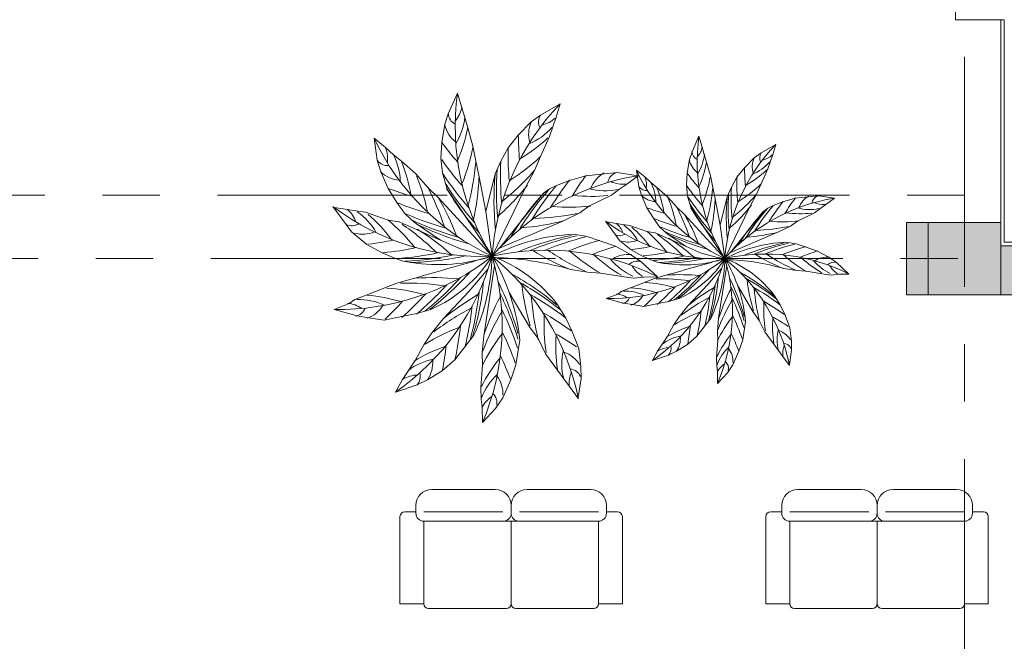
# Model space of a CAD drawing. Header units: centimetres. Extents: x -2574 to 3083, y -1 to 3760.
# Tile 39 of 58: x 665 to 1209, y 2117 to 2460. Entities that reach past the tile are written whole.
import ezdxf

# ---------------------------------------------------------------- set-up
doc = ezdxf.new("R2010")
doc.units = ezdxf.units.CM
doc.linetypes.add('Oś', pattern=[222.25, 127, -31.75, 31.75, -31.75])
for name, color, linetype, lineweight in [('A-FLOR', 192, 'Continuous', 13), ('A-WALL', 113, 'Continuous', 13), ('I-FURN', 30, 'Continuous', 9), ('L-PLNT', 71, 'Continuous', 9), ('S-GRID', 1, 'Continuous', 13)]:
    doc.layers.add(name, color=color, linetype=linetype, lineweight=lineweight)
doc.layers.add('A-WALL-PATT', color=111, linetype='Continuous', lineweight=13, plot=False)
doc.layers.add('S-COLS', color=52, linetype='Continuous', lineweight=13, plot=False)

msp = doc.modelspace()

# ---------------------------------------------------------------- hatches: boundary and pattern name
at = {"layer": 'S-COLS', "lineweight": 9}
msp.add_hatch(color=251, dxfattribs=at).paths.add_polyline_path([(1167.38, 2308.33), (1207.38, 2308.33), (1207.38, 2348.33), (1167.38, 2348.33), (1167.38, 2316.42)], flags=0)

# ---------------------------------------------------------------- linework, layer by layer
at = {"layer": 'A-FLOR', "color": 251, "lineweight": 9}
msp.add_line((1207.38, 2348.33), (1207.38, 2460.33), dxfattribs=at)
at = {"layer": 'A-WALL', "color": 251, "lineweight": 9}
for p, q in [((1182.38, 2668.33), (1182.38, 2460.33)), ((1182.38, 2460.33), (1209.38, 2460.33)), ((1209.38, 2460.33), (1209.38, 2337.33)), ((1155.38, 2348.33), (1155.38, 2308.33)), ((1167.38, 2348.33), (1155.38, 2348.33)), ((1272.38, 2335.33), (1207.38, 2335.33)), ((1585.71, 2337.33), (1209.38, 2337.33)), ((1155.38, 2308.33), (1167.38, 2308.33)), ((1207.38, 2308.33), (1272.38, 2308.33))]:
    msp.add_line(p, q, dxfattribs=at)
at = {"layer": 'A-WALL-PATT', "color": 251, "linetype": 'Continuous', "lineweight": 9, "extrusion": (0, 0, -1)}
for points in [[(-1155.38, 2308.33), (-1167.38, 2348.33), (-1155.38, 2348.33)], [(-1167.38, 2348.33), (-1155.38, 2308.33), (-1167.38, 2308.33)], [(-1272.38, 2308.33), (-1207.38, 2335.33), (-1207.38, 2308.33)], [(-1207.38, 2335.33), (-1272.38, 2308.33), (-1272.38, 2335.33)]]:
    msp.add_solid(points, dxfattribs=at)
at = {"layer": 'I-FURN', "color": 251, "lineweight": 9}
for p, q in [((928.17, 2200.76), (893.07, 2200.76)), ((980.82, 2200.76), (945.72, 2200.76)), ((1130.34, 2200.76), (1095.24, 2200.76)), ((1182.99, 2200.76), (1147.89, 2200.76)), ((884.29, 2188.41), (878.15, 2188.41)), ((884.29, 2191.99), (884.29, 2187.6)), ((888.68, 2188.41), (932.4, 2188.41)), ((936.94, 2191.99), (936.94, 2187.6)), ((985.21, 2188.41), (941.49, 2188.41)), ((989.59, 2187.6), (989.59, 2191.99)), ((989.59, 2188.41), (995.74, 2188.41)), ((1086.46, 2188.41), (1080.32, 2188.41)), ((1086.46, 2191.99), (1086.46, 2187.6)), ((1090.85, 2188.41), (1134.57, 2188.41)), ((1139.11, 2191.99), (1139.11, 2187.6)), ((1187.38, 2188.41), (1143.66, 2188.41)), ((1191.76, 2187.6), (1191.76, 2191.99)), ((1191.76, 2188.41), (1197.91, 2188.41)), ((875.52, 2185.77), (875.52, 2137.58)), ((888.68, 2137.58), (888.68, 2183.21)), ((888.68, 2183.21), (936.94, 2183.21)), ((936.94, 2183.21), (936.94, 2137.58)), ((936.94, 2183.21), (985.21, 2183.21)), ((985.21, 2183.21), (985.21, 2137.58)), ((998.37, 2137.58), (998.37, 2185.77)), ((1077.69, 2185.77), (1077.69, 2137.58)), ((1090.85, 2137.58), (1090.85, 2183.21)), ((1090.85, 2183.21), (1139.11, 2183.21)), ((1139.11, 2183.21), (1139.11, 2137.58)), ((1139.11, 2183.21), (1187.38, 2183.21)), ((1187.38, 2183.21), (1187.38, 2137.58)), ((1200.54, 2137.58), (1200.54, 2185.77)), ((875.52, 2137.58), (888.68, 2137.58)), ((934.31, 2134.95), (891.31, 2134.95)), ((939.58, 2134.95), (982.57, 2134.95)), ((985.21, 2137.58), (998.37, 2137.58)), ((1077.69, 2137.58), (1090.85, 2137.58)), ((1136.48, 2134.95), (1093.48, 2134.95)), ((1141.75, 2134.95), (1184.74, 2134.95)), ((1187.38, 2137.58), (1200.54, 2137.58))]:
    msp.add_line(p, q, dxfattribs=at)
for centre, radius, start, end in [((893.07, 2191.99), 8.77, 90, 180), ((928.17, 2191.99), 8.77, 360, 90), ((945.72, 2191.99), 8.77, 90, 180), ((980.82, 2191.99), 8.77, 0, 90), ((1095.24, 2191.99), 8.77, 90, 180), ((1130.34, 2191.99), 8.77, 360, 90), ((1147.89, 2191.99), 8.77, 90, 180), ((1182.99, 2191.99), 8.77, 0, 90), ((878.15, 2185.77), 2.63, 90, 180), ((888.68, 2187.6), 4.39, 180, 270), ((932.56, 2187.6), 4.39, 270, 0), ((941.33, 2187.6), 4.39, 180, 270), ((985.21, 2187.6), 4.39, 270, 0), ((995.74, 2185.77), 2.63, 0, 90), ((1080.32, 2185.77), 2.63, 90, 180), ((1090.85, 2187.6), 4.39, 180, 270), ((1134.73, 2187.6), 4.39, 270, 0), ((1143.5, 2187.6), 4.39, 180, 270), ((1187.38, 2187.6), 4.39, 270, 0), ((1197.91, 2185.77), 2.63, 0, 90), ((891.31, 2137.58), 2.63, 180, 270), ((934.31, 2137.58), 2.63, 270, 0), ((939.58, 2137.58), 2.63, 180, 270), ((982.57, 2137.58), 2.63, 270, 0), ((1093.48, 2137.58), 2.63, 180, 270), ((1136.48, 2137.58), 2.63, 270, 0), ((1141.75, 2137.58), 2.63, 180, 270), ((1184.74, 2137.58), 2.63, 270, 0)]:
    msp.add_arc(centre, radius, start, end, dxfattribs=at)
at = {"layer": 'L-PLNT', "color": 251, "lineweight": 9}
for p, q in [((907.3, 2419.78), (902.2, 2408.25)), ((909.72, 2411.7), (907.3, 2419.78)), ((911.28, 2406.32), (909.72, 2411.7)), ((953.12, 2407.62), (963.93, 2413.79)), ((961.74, 2406.4), (963.93, 2413.79)), ((902.2, 2408.25), (900.25, 2402.55)), ((912.94, 2400.59), (911.28, 2406.32)), ((953.12, 2407.62), (948.07, 2403.93)), ((958.13, 2395.82), (961.74, 2406.4)), ((900.25, 2402.55), (898.68, 2392.47)), ((915.85, 2390.52), (912.94, 2400.59)), ((948.07, 2403.93), (940.9, 2396.47)), ((861.22, 2394.77), (862.94, 2382.71)), ((867.4, 2389.94), (861.22, 2394.77)), ((940.9, 2396.47), (935.27, 2389.49)), ((953.18, 2384.65), (958.13, 2395.82)), ((1040.68, 2395.94), (1036.85, 2387.29)), ((1042.49, 2389.89), (1040.68, 2395.94)), ((871.93, 2385.58), (867.4, 2389.94)), ((898.68, 2392.47), (898.09, 2383.73)), ((917.5, 2382.12), (915.85, 2390.52)), ((935.27, 2389.49), (931.22, 2382.14)), ((1043.66, 2385.85), (1042.49, 2389.89)), ((1075.04, 2386.82), (1083.15, 2391.45)), ((1081.51, 2385.91), (1083.15, 2391.45)), ((862.94, 2382.71), (864.93, 2376.26)), ((876.28, 2382.08), (871.93, 2385.58)), ((898.09, 2383.73), (898.95, 2375.7)), ((949.83, 2377.08), (953.18, 2384.65)), ((1035.39, 2383.02), (1034.21, 2375.46)), ((1036.85, 2387.29), (1035.39, 2383.02)), ((1044.9, 2381.55), (1043.66, 2385.85)), ((1071.25, 2384.06), (1065.87, 2378.46)), ((1075.04, 2386.82), (1071.25, 2384.06)), ((1078.79, 2377.97), (1081.51, 2385.91)), ((884.22, 2375.21), (876.28, 2382.08)), ((919.18, 2373.56), (917.5, 2382.12)), ((931.22, 2382.14), (928.16, 2375.23)), ((944.62, 2367.22), (949.83, 2377.08)), ((1006.11, 2377.18), (1007.41, 2368.14)), ((1010.75, 2373.56), (1006.11, 2377.18)), ((1047.09, 2374), (1044.9, 2381.55)), ((1065.87, 2378.46), (1061.65, 2373.23)), ((1075.09, 2369.6), (1078.79, 2377.97)), ((864.93, 2376.26), (869.02, 2367.12)), ((891.03, 2367.4), (884.22, 2375.21)), ((898.95, 2375.7), (901.56, 2366.66)), ((922.98, 2354.26), (919.18, 2373.56)), ((928.16, 2375.23), (922.98, 2354.26)), ((978.19, 2374.09), (969.13, 2371.47)), ((995.42, 2375.94), (978.19, 2374.09)), ((1007.09, 2374.11), (995.42, 2375.94)), ((1007.09, 2374.11), (1000.81, 2369.53)), ((1014.15, 2370.29), (1010.75, 2373.56)), ((1034.21, 2375.46), (1033.77, 2368.9)), ((1048.33, 2367.69), (1047.09, 2374)), ((1061.65, 2373.23), (1058.61, 2367.71)), ((869.02, 2367.12), (873.75, 2359.28)), ((896.56, 2362.08), (891.03, 2367.4)), ((901.56, 2366.66), (926.39, 2329.64)), ((926.39, 2329.64), (944.62, 2367.22)), ((958.05, 2366.78), (954.82, 2364.41)), ((961.99, 2368.71), (958.05, 2366.78)), ((969.13, 2371.47), (961.99, 2368.71)), ((997.05, 2366.79), (992.38, 2363.38)), ((1000.81, 2369.53), (997.05, 2366.79)), ((1007.41, 2368.14), (1008.9, 2363.3)), ((1017.41, 2367.67), (1014.15, 2370.29)), ((1023.36, 2362.51), (1017.41, 2367.67)), ((1033.77, 2368.9), (1034.41, 2362.88)), ((1049.59, 2361.28), (1048.33, 2367.69)), ((1058.61, 2367.71), (1056.32, 2362.53)), ((1072.57, 2363.92), (1075.09, 2369.6)), ((926.39, 2329.64), (896.56, 2362.08)), ((954.82, 2364.41), (930.44, 2334.05)), ((992.38, 2363.38), (979.87, 2357.25)), ((1008.9, 2363.3), (1011.97, 2356.45)), ((1028.47, 2356.66), (1023.36, 2362.51)), ((1034.41, 2362.88), (1036.37, 2356.1)), ((1052.44, 2346.8), (1049.59, 2361.28)), ((1056.32, 2362.53), (1052.44, 2346.8)), ((1068.66, 2356.52), (1072.57, 2363.92)), ((1093.84, 2361.67), (1087.05, 2359.71)), ((1106.77, 2363.06), (1093.84, 2361.67)), ((1115.51, 2361.69), (1106.77, 2363.06)), ((1115.51, 2361.69), (1110.81, 2358.26)), ((838.46, 2357.16), (845.74, 2347.19)), ((846.53, 2355.45), (839.22, 2356.59)), ((851.08, 2354.74), (846.53, 2355.45)), ((873.75, 2359.28), (878.09, 2353.35)), ((979.87, 2357.25), (974.87, 2353.59)), ((1011.97, 2356.45), (1015.52, 2350.57)), ((1032.62, 2352.67), (1028.47, 2356.66)), ((1036.37, 2356.1), (1055, 2328.34)), ((1055, 2328.34), (1068.66, 2356.52)), ((1078.74, 2356.19), (1076.31, 2354.42)), ((1081.69, 2357.64), (1078.74, 2356.19)), ((1087.05, 2359.71), (1081.69, 2357.64)), ((1107.99, 2356.2), (1104.49, 2353.64)), ((1110.81, 2358.26), (1107.99, 2356.2)), ((856.47, 2353.9), (851.08, 2354.74)), ((868.92, 2349.64), (856.47, 2353.9)), ((878.09, 2353.35), (881.81, 2349.76)), ((922.98, 2354.26), (926.39, 2329.64)), ((974.87, 2353.59), (965.94, 2349.21)), ((1015.52, 2350.57), (1018.76, 2346.12)), ((1055, 2328.34), (1032.62, 2352.67)), ((1076.31, 2354.42), (1058.03, 2331.64)), ((1104.49, 2353.64), (1095.11, 2349.04)), ((845.74, 2347.19), (848.78, 2343.03)), ((875.06, 2348.69), (868.92, 2349.64)), ((886.77, 2343.5), (875.06, 2348.69)), ((881.81, 2349.76), (884.65, 2347.48)), ((884.65, 2347.48), (897.93, 2338.56)), ((965.94, 2349.21), (930.44, 2334.05)), ((989.05, 2348.98), (994.51, 2341.5)), ((995.1, 2347.69), (989.62, 2348.55)), ((998.51, 2347.16), (995.1, 2347.69)), ((1002.55, 2346.53), (998.51, 2347.16)), ((1011.89, 2343.34), (1002.55, 2346.53)), ((1018.76, 2346.12), (1021.56, 2343.43)), ((1052.44, 2346.8), (1055, 2328.34)), ((1091.35, 2346.3), (1084.65, 2343.02)), ((1095.11, 2349.04), (1091.35, 2346.3)), ((848.78, 2343.03), (857.29, 2336.17)), ((897.93, 2338.56), (886.77, 2343.5)), ((971.29, 2341.74), (979, 2340.53)), ((979, 2340.53), (985.45, 2338.33)), ((994.51, 2341.5), (996.79, 2338.38)), ((1016.5, 2342.62), (1011.89, 2343.34)), ((1025.28, 2338.74), (1016.5, 2342.62)), ((1021.56, 2343.43), (1023.69, 2341.72)), ((1023.69, 2341.72), (1033.65, 2335.03)), ((1084.65, 2343.02), (1058.03, 2331.64)), ((857.29, 2336.17), (865.76, 2331.5)), ((897.93, 2338.56), (908.9, 2333.71)), ((908.9, 2333.71), (920.96, 2330.49)), ((985.45, 2338.33), (994.59, 2335.21)), ((994.59, 2335.21), (1002.96, 2330.59)), ((996.79, 2338.38), (1003.17, 2333.23)), ((1033.65, 2335.03), (1025.28, 2338.74)), ((1033.65, 2335.03), (1041.88, 2331.39)), ((1088.67, 2337.41), (1094.45, 2336.51)), ((1094.45, 2336.51), (1099.29, 2334.85)), ((1099.29, 2334.85), (1106.14, 2332.51)), ((865.76, 2331.5), (873, 2328.3)), ((873, 2328.3), (877.33, 2326.81)), ((920.96, 2330.49), (926.5, 2329.63)), ((1002.96, 2330.59), (1008.64, 2326.77)), ((1003.17, 2333.23), (1009.52, 2329.73)), ((1009.52, 2329.73), (1014.95, 2327.33)), ((1041.88, 2331.39), (1050.92, 2328.98)), ((1050.92, 2328.98), (1055.07, 2328.33)), ((1106.14, 2332.51), (1112.42, 2329.05)), ((1112.42, 2329.05), (1116.68, 2326.19)), ((877.33, 2326.81), (881.74, 2326.13)), ((913.61, 2310.23), (924.25, 2322.67)), ((921.77, 2285.62), (927.83, 2324.43)), ((1008.64, 2326.77), (1017.81, 2318.19)), ((1014.95, 2327.33), (1018.2, 2326.22)), ((1018.2, 2326.22), (1021.5, 2325.7)), ((1045.41, 2313.78), (1053.39, 2323.11)), ((1051.53, 2295.32), (1056.07, 2324.43)), ((1094.54, 2321.69), (1087.66, 2322.76)), ((1116.68, 2326.19), (1123.56, 2319.75)), ((873.8, 2314.67), (883.03, 2317.34)), ((979.12, 2320.78), (969.94, 2322.21)), ((986.31, 2320.29), (979.12, 2320.78)), ((999.45, 2318.24), (986.31, 2320.29)), ((1004.61, 2317.43), (999.45, 2318.24)), ((1010.29, 2318.04), (1004.61, 2317.43)), ((1017.81, 2318.19), (1010.29, 2318.04)), ((1015.55, 2317.11), (1022.48, 2319.11)), ((1099.94, 2321.32), (1094.54, 2321.69)), ((1109.79, 2319.79), (1099.94, 2321.32)), ((1113.66, 2319.18), (1109.79, 2319.79)), ((1117.92, 2319.64), (1113.66, 2319.18)), ((1123.56, 2319.75), (1117.92, 2319.64)), ((856.79, 2308.09), (867.17, 2312.11)), ((867.17, 2312.11), (873.8, 2314.67)), ((998.08, 2310.36), (1002.79, 2312.18)), ((1002.79, 2312.18), (1010.58, 2315.19)), ((1010.58, 2315.19), (1015.55, 2317.11)), ((1034.8, 2302.35), (1045.41, 2313.78)), ((1070.5, 2299.01), (1062.14, 2313.24)), ((850.5, 2305.67), (856.79, 2308.09)), ((899.46, 2294.99), (913.61, 2310.23)), ((947.07, 2290.54), (935.92, 2309.51)), ((989.51, 2306.28), (995.83, 2308.72)), ((995.83, 2308.72), (998.08, 2310.36)), ((1082.43, 2307.81), (1085.51, 2302.71)), ((839.08, 2300.23), (847.51, 2303.48)), ((847.51, 2303.48), (850.5, 2305.67)), ((962.97, 2302.27), (967.07, 2295.48)), ((999.07, 2303.62), (989.51, 2306.28)), ((1003.89, 2302.87), (999.07, 2303.62)), ((1010.23, 2301.88), (1003.89, 2302.87)), ((1018.18, 2303.44), (1010.23, 2301.88)), ((1023.89, 2304.56), (1018.18, 2303.44)), ((1029.69, 2306.24), (1023.89, 2304.56)), ((1029.83, 2296.18), (1034.8, 2302.35)), ((1085.51, 2302.71), (1088.25, 2297.11)), ((851.83, 2296.69), (839.08, 2300.23)), ((858.25, 2295.68), (851.83, 2296.69)), ((866.71, 2294.36), (858.25, 2295.68)), ((877.31, 2296.45), (866.71, 2294.36)), ((884.91, 2297.94), (877.31, 2296.45)), ((892.65, 2300.18), (884.91, 2297.94)), ((967.07, 2295.48), (970.74, 2288.01)), ((1026.71, 2291.54), (1029.83, 2296.18)), ((1047.51, 2295.58), (1039.59, 2285.4)), ((1074.04, 2294.17), (1070.5, 2299.01)), ((1088.25, 2297.11), (1090.96, 2290.1)), ((892.84, 2286.77), (899.46, 2294.99)), ((951.78, 2284.08), (947.07, 2290.54)), ((1023.19, 2285.15), (1026.71, 2291.54)), ((1050.93, 2288.29), (1051.53, 2295.32)), ((1066.46, 2293.55), (1064.86, 2283.35)), ((1077.12, 2287.88), (1074.04, 2294.17)), ((1090.96, 2290.1), (1091.76, 2282.69)), ((888.68, 2280.58), (892.84, 2286.77)), ((916.41, 2285.97), (905.85, 2272.39)), ((920.97, 2276.25), (921.77, 2285.62)), ((970.74, 2288.01), (974.35, 2278.66)), ((1017.87, 2277.23), (1023.19, 2285.15)), ((1039.59, 2285.4), (1034.38, 2280.85)), ((1051.03, 2283.14), (1050.93, 2288.29)), ((1082.08, 2281.09), (1077.12, 2287.88)), ((883.98, 2272.06), (888.68, 2280.58)), ((941.67, 2283.26), (939.55, 2269.66)), ((955.9, 2275.7), (951.78, 2284.08)), ((1034.38, 2280.85), (1028.29, 2277.18)), ((1050.39, 2273.73), (1051.03, 2283.14)), ((1064.86, 2283.35), (1062.73, 2277.11)), ((1084.67, 2277.54), (1082.08, 2281.09)), ((1091.76, 2282.69), (1091.86, 2277.67)), ((921.1, 2269.38), (920.97, 2276.25)), ((962.5, 2266.65), (955.9, 2275.7)), ((974.35, 2278.66), (975.41, 2268.78)), ((1014.99, 2272), (1017.87, 2277.23)), ((1023.93, 2275.04), (1014.99, 2272)), ((1028.29, 2277.18), (1023.93, 2275.04)), ((1050.48, 2269.11), (1050.39, 2273.73)), ((1062.73, 2277.11), (1059.4, 2269.58)), ((1087.05, 2274.27), (1084.67, 2277.54)), ((1090.75, 2269.21), (1087.05, 2274.27)), ((1091.86, 2277.67), (1090.63, 2269.81)), ((876.89, 2261.5), (883.98, 2272.06)), ((905.85, 2272.39), (898.91, 2266.33)), ((920.25, 2256.83), (921.1, 2269.38)), ((939.55, 2269.66), (936.71, 2261.34)), ((975.41, 2268.78), (975.54, 2262.09)), ((1050.85, 2265.73), (1050.48, 2269.11)), ((1059.4, 2269.58), (1056.44, 2265.17)), ((898.91, 2266.33), (890.79, 2261.42)), ((965.96, 2261.91), (962.5, 2266.65)), ((1050.97, 2259.36), (1050.85, 2265.73)), ((1056.44, 2265.17), (1050.97, 2259.36)), ((873.05, 2254.52), (876.89, 2261.5)), ((884.98, 2258.58), (873.05, 2254.52)), ((890.79, 2261.42), (884.98, 2258.58)), ((936.71, 2261.34), (932.27, 2251.3)), ((969.14, 2257.56), (965.96, 2261.91)), ((974.07, 2250.8), (969.14, 2257.56)), ((975.54, 2262.09), (973.91, 2251.61)), ((920.38, 2250.67), (920.25, 2256.83)), ((920.86, 2246.16), (920.38, 2250.67)), ((932.27, 2251.3), (928.31, 2245.41)), ((921.03, 2237.67), (920.86, 2246.16)), ((928.31, 2245.41), (921.03, 2237.67))]:
    msp.add_line(p, q, dxfattribs=at)
for centre, radius, start, end in [((1041.61, 2401.13), 135.59, 172.0956, 211.8186), ((893.92, 2415.12), 16.17, 318.6571, 348.5765), ((1061.62, 2319.76), 135.59, 136.0956, 175.8186), ((909.18, 2408.93), 7.01, 184.0041, 243.2645), ((878.63, 2409.36), 32.79, 327.6641, 355.2377), ((959.07, 2403.91), 7.01, 148.0041, 207.2645), ((950.36, 2417.88), 16.17, 282.6571, 312.5765), ((916.61, 2405.91), 16.7, 193.104, 231.7596), ((829.24, 2416.85), 85.26, 336.2776, 349.0568), ((963.31, 2397.09), 16.7, 157.104, 195.7596), ((934.61, 2422.21), 32.79, 291.6641, 319.2377), ((983.94, 2452.42), 135.59, 205.1613, 244.8844), ((1100.9, 2397.79), 160.01, 180.4133, 185.3636), ((899.05, 2457.3), 85.26, 300.2776, 313.0568), ((1141.41, 2381.96), 101.69, 172.0956, 211.8186), ((852.54, 2383.56), 16.17, 351.7229, 21.6423), ((1027.52, 2487.35), 160.01, 216.4133, 221.3636), ((813.28, 2408.95), 104.21, 337.7779, 349.336), ((1095.24, 2385.81), 160.01, 178.7923, 185.4357), ((1030.64, 2392.44), 12.13, 318.6571, 348.5765), ((1156.42, 2320.93), 101.69, 136.0956, 175.8186), ((868.71, 2386.7), 7.01, 217.0699, 276.3303), ((842.87, 2370.4), 32.79, 0.7299, 28.3034), ((1029.98, 2474.33), 160.01, 214.7923, 221.4357), ((881.49, 2460.29), 104.21, 301.7779, 313.336), ((1047.66, 2385.54), 12.53, 193.104, 231.7596), ((1042.09, 2387.81), 5.26, 184.0041, 243.2645), ((1019.18, 2388.13), 24.59, 327.6641, 355.2377), ((1082.68, 2378.93), 12.53, 157.104, 195.7596), ((1079.5, 2384.04), 5.26, 148.0041, 207.2645), ((1072.97, 2394.52), 12.13, 282.6571, 312.5765), ((797.39, 2349.72), 85.26, 9.3434, 22.1226), ((777.58, 2394.24), 140.44, 344.9005, 354.8557), ((1088.79, 2366.15), 160.01, 175.9075, 185.6269), ((1091.03, 2374.19), 160.01, 177.1733, 185.5327), ((1098.16, 2420.42), 101.69, 205.1613, 244.8844), ((982.13, 2393.75), 63.95, 336.2776, 349.0568), ((1185.88, 2379.45), 120.01, 180.4133, 185.3636), ((1034.49, 2424.08), 63.95, 300.2776, 313.0568), ((1061.16, 2397.76), 24.59, 291.6641, 319.2377), ((876.58, 2388.22), 16.7, 226.1697, 264.8253), ((788.33, 2334.39), 104.21, 10.8437, 22.4017), ((1033.4, 2462.45), 160.01, 213.1733, 221.5327), ((790.38, 2378.26), 128.89, 347.2597, 357.6518), ((1028.29, 2240.19), 135.59, 98.998, 138.7211), ((1087.45, 2360.05), 160.01, 174.7436, 185.7231), ((843.97, 2469.37), 140.44, 308.9005, 318.8557), ((1094.94, 2272.6), 160.01, 141.6947, 148.3381), ((1106.69, 2278.73), 160.01, 143.3157, 148.266), ((996.52, 2361.18), 16.7, 120.0064, 158.662), ((997.25, 2369.17), 7.01, 110.9066, 170.167), ((999.61, 2368.77), 12.13, 351.7229, 21.6423), ((1130.84, 2446.62), 120.01, 216.4133, 221.3636), ((970.16, 2387.82), 78.16, 337.7779, 349.336), ((1181.63, 2370.47), 120.01, 178.7923, 185.4357), ((925.1, 2516.98), 160.01, 249.479, 254.4293), ((766.44, 2302.59), 140.44, 17.9663, 27.9214), ((1036.32, 2454.63), 160.01, 211.9075, 221.6269), ((1038.81, 2448.91), 160.01, 210.7436, 221.7231), ((844.93, 2448.92), 128.89, 311.2597, 321.6518), ((1077.94, 2260.8), 160.01, 138.81, 148.5293), ((1084.58, 2265.87), 160.01, 140.0757, 148.4351), ((988.78, 2398.52), 32.79, 254.5665, 282.1401), ((998.73, 2385.57), 16.17, 245.5596, 275.479), ((1011.73, 2371.13), 5.26, 217.0699, 276.3303), ((992.36, 2358.9), 24.59, 0.7299, 28.3034), ((958.24, 2343.4), 63.95, 9.3434, 22.1226), ((1132.68, 2436.85), 120.01, 214.7923, 221.4357), ((943.39, 2376.79), 105.33, 344.9005, 354.8557), ((1178.47, 2361.75), 120.01, 177.1733, 185.5327), ((1021.32, 2426.32), 78.16, 301.7779, 313.336), ((785.89, 2296.18), 128.89, 20.3254, 30.7176), ((1073.19, 2256.76), 160.01, 137.646, 148.6256), ((981.59, 2447.96), 85.26, 263.1801, 275.9593), ((1017.64, 2372.27), 12.53, 226.1697, 264.8253), ((951.45, 2331.9), 78.16, 10.8437, 22.4017), ((1135.25, 2427.95), 120.01, 213.1733, 221.5327), ((952.99, 2364.8), 96.66, 347.2597, 357.6518), ((1131.42, 2261.25), 101.69, 98.998, 138.7211), ((1175.79, 2351.15), 120.01, 174.7436, 185.7231), ((1176.79, 2355.72), 120.01, 175.9075, 185.6269), ((993.18, 2433.14), 105.33, 308.9005, 318.8557), ((1190.21, 2290.16), 120.01, 143.3157, 148.266), ((1107.59, 2351.99), 12.53, 120.0064, 158.662), ((1108.14, 2357.98), 5.26, 110.9066, 170.167), ((920.52, 2465.11), 135.59, 233.1614, 272.4824), ((835.97, 2343.21), 16.17, 19.3209, 49.2403), ((934.26, 2507.41), 160.01, 247.858, 254.5014), ((969.38, 2460.93), 104.21, 264.6804, 276.2384), ((1054.03, 2468.84), 120.01, 249.479, 254.4293), ((935.03, 2308.05), 105.33, 17.9663, 27.9214), ((1137.44, 2422.08), 120.01, 211.9075, 221.6269), ((1139.31, 2417.79), 120.01, 210.7436, 221.7231), ((993.9, 2417.8), 96.66, 311.2597, 321.6518), ((1168.66, 2276.71), 120.01, 138.81, 148.5293), ((1173.63, 2280.51), 120.01, 140.0757, 148.4351), ((1181.41, 2285.56), 120.01, 141.6947, 148.3381), ((1101.79, 2380), 24.59, 254.5665, 282.1401), ((1109.25, 2370.28), 12.13, 245.5596, 275.479), ((833.5, 2327.07), 32.79, 28.3279, 55.9014), ((802.77, 2287.67), 85.26, 36.9414, 49.7206), ((943.61, 2499.33), 160.01, 246.239, 254.5984), ((944.93, 2490.81), 140.44, 271.803, 281.7581), ((1060.9, 2461.67), 120.01, 247.858, 254.5014), ((949.62, 2303.24), 96.66, 20.3254, 30.7176), ((1165.1, 2273.67), 120.01, 137.646, 148.6256), ((1096.39, 2417.08), 63.95, 263.1801, 275.9593), ((848.84, 2353.48), 7.01, 244.6679, 303.9283), ((801.84, 2269.89), 104.21, 38.4417, 49.9997), ((797.17, 2231.57), 140.44, 45.5643, 55.5194), ((950.33, 2494.37), 160.01, 244.9733, 254.6926), ((955.53, 2490.93), 160.01, 243.8093, 254.7889), ((817.38, 2234.89), 128.89, 47.9235, 58.3156), ((933.36, 2473.91), 128.89, 274.1621, 284.5543), ((1050.59, 2429.94), 101.69, 233.1614, 272.4824), ((987.18, 2338.51), 12.13, 19.3209, 49.2403), ((985.32, 2326.41), 24.59, 28.3279, 55.9014), ((962.28, 2296.86), 63.95, 36.9414, 49.7206), ((1067.91, 2455.6), 120.01, 246.239, 254.5984), ((1068.9, 2449.21), 105.33, 271.803, 281.7581), ((1087.24, 2426.8), 78.16, 264.6804, 276.2384), ((855.12, 2358.48), 16.7, 253.7677, 292.4233), ((976.05, 2235.22), 106.63, 92.5603, 117.6946), ((1002.31, 2184.39), 160.01, 101.646, 112.6256), ((1008.53, 2184.87), 160.01, 102.81, 112.5293), ((1016.88, 2185.07), 160.01, 104.0757, 112.4351), ((996.83, 2346.22), 5.26, 244.6679, 303.9283), ((961.58, 2283.52), 78.16, 38.4417, 49.9997), ((958.08, 2254.78), 105.33, 45.5643, 55.5194), ((1072.94, 2451.88), 120.01, 244.9733, 254.6926), ((1076.85, 2449.31), 120.01, 243.8093, 254.7889), ((973.23, 2257.28), 96.66, 47.9235, 58.3156), ((1060.22, 2436.54), 96.66, 274.1621, 284.5543), ((838.46, 2495.07), 160.01, 277.0771, 282.0273), ((851.01, 2490.83), 160.01, 275.456, 282.0995), ((1029.23, 2184.42), 160.01, 105.6947, 112.3381), ((1042.33, 2182.48), 160.01, 107.3157, 112.266), ((1001.54, 2349.97), 12.53, 253.7677, 292.4233), ((989.05, 2452.41), 120.01, 277.0771, 282.0273), ((1092.24, 2257.52), 79.97, 92.5603, 117.6946), ((1111.94, 2219.4), 120.01, 101.646, 112.6256), ((1116.6, 2219.76), 120.01, 102.81, 112.5293), ((1122.86, 2219.91), 120.01, 104.0757, 112.4351), ((1132.12, 2219.42), 120.01, 105.6947, 112.3381), ((842.02, 2435.79), 135.59, 268.7594, 308.4824), ((795.74, 2365.92), 135.59, 304.7594, 344.4824), ((863.04, 2488), 160.01, 273.837, 282.1965), ((871.29, 2486.71), 160.01, 272.5713, 282.2906), ((877.5, 2486.08), 160.01, 271.4074, 282.3869), ((896.67, 2421.79), 96.82, 261.1274, 287.8782), ((2147.17, -2054.51), 4550.94, 105.55999, 106.12745), ((861.11, 2370.35), 76.94, 294.201, 328.0539), ((812.96, 2332.59), 113.47, 335.7422, 358.5127), ((796.4, 2291.08), 135.59, 336.7996, 16.5227), ((956.25, 2197.38), 135.59, 62.998, 102.7211), ((841.1, 2224.23), 135.59, 11.6459, 51.023), ((897.76, 2253.32), 81.54, 36.8893, 69.3656), ((831.42, 2272.84), 110.75, 5.4027, 30.8522), ((924.06, 2168.37), 160.54, 73.3949, 88.86), ((1016.83, 2442.26), 128.89, 238.1621, 248.5543), ((1036.12, 2449.13), 140.44, 235.803, 245.7581), ((1038.34, 2410.59), 104.21, 228.6804, 240.2384), ((1040.59, 2392.92), 85.26, 227.1801, 239.9593), ((991.71, 2407.95), 101.69, 268.7594, 308.4824), ((1017.35, 2348.69), 32.79, 218.5665, 246.1401), ((1001.66, 2313.94), 16.7, 84.0064, 122.662), ((998.46, 2449.23), 120.01, 275.456, 282.0995), ((957.01, 2355.55), 101.69, 304.7594, 344.4824), ((1007.48, 2447.11), 120.01, 273.837, 282.1965), ((1013.67, 2446.14), 120.01, 272.5713, 282.2906), ((1018.33, 2445.67), 120.01, 271.4074, 282.3869), ((1032.7, 2397.45), 72.62, 261.1274, 287.8782), ((1970.58, -959.77), 3413.21, 105.55999, 106.12745), ((1006.03, 2358.87), 57.7, 294.201, 328.0539), ((969.92, 2330.55), 85.1, 335.7422, 358.5127), ((957.5, 2299.42), 101.69, 336.7996, 16.5227), ((1077.39, 2229.14), 101.69, 62.998, 102.7211), ((991.03, 2249.28), 101.69, 11.6459, 51.023), ((1033.52, 2271.1), 61.15, 36.8893, 69.3656), ((983.77, 2285.73), 83.06, 5.4027, 30.8522), ((1122.82, 2412.8), 96.66, 238.1621, 248.5543), ((1137.29, 2417.95), 105.33, 235.803, 245.7581), ((1138.95, 2389.05), 78.16, 228.6804, 240.2384), ((1141.95, 2217.97), 120.01, 107.3157, 112.266), ((1140.64, 2375.8), 63.95, 227.1801, 239.9593), ((1111.45, 2316.56), 12.53, 84.0064, 122.662), ((1006.95, 2319.97), 7.01, 74.9066, 134.167), ((1017.79, 2332.37), 16.17, 209.5596, 239.479), ((1053.25, 2207.38), 120.4, 73.3949, 88.86), ((1123.21, 2342.63), 24.59, 218.5665, 246.1401), ((1115.41, 2321.08), 5.26, 74.9066, 134.167), ((1123.54, 2330.38), 12.13, 209.5596, 239.479), ((893.89, 2188.91), 128.89, 83.9235, 94.3156), ((789.49, 2424.33), 160.01, 308.5713, 318.2906), ((794.89, 2427.47), 160.01, 307.4074, 318.3869), ((859.46, 2180.03), 160.01, 49.9479, 60.9275), ((1019.83, 2211.87), 105.33, 81.5643, 91.5194), ((1030.62, 2222.79), 96.66, 83.9235, 94.3156), ((952.32, 2399.35), 120.01, 308.5713, 318.2906), ((956.36, 2401.71), 120.01, 307.4074, 318.3869), ((932.08, 2329.72), 120.01, 343.4074, 354.3869), ((950.07, 2264.3), 120.01, 15.4476, 26.4272), ((1004.8, 2216.13), 120.01, 49.9479, 60.9275), ((1007.97, 2212.7), 120.01, 51.1119, 60.8312), ((860.75, 2208.09), 104.21, 74.4417, 85.9997), ((879.5, 2174.34), 140.44, 81.5643, 91.5194), ((782.06, 2420.52), 160.01, 309.837, 318.1965), ((762.5, 2331.49), 160.01, 343.4074, 354.3869), ((786.49, 2244.26), 160.01, 15.4476, 26.4272), ((863.69, 2175.45), 160.01, 51.1119, 60.8312), ((1070.83, 2328.48), 128.89, 186.464, 196.8562), ((998.49, 2248.38), 63.95, 72.9414, 85.7206), ((1005.77, 2237.18), 78.16, 74.4417, 85.9997), ((938.2, 2392.91), 120.01, 311.456, 318.0995), ((946.75, 2396.5), 120.01, 309.837, 318.1965), ((1097.31, 2228.62), 96.66, 119.9235, 130.3156), ((930.19, 2325.44), 120.01, 344.5713, 354.2906), ((950.74, 2259.67), 120.01, 16.6116, 26.3309), ((1163.32, 2327.46), 96.66, 186.464, 196.8562), ((1011.97, 2207.88), 120.01, 52.3776, 60.737), ((1176.33, 2319.3), 105.33, 184.1048, 194.06), ((851.05, 2223.03), 85.26, 72.9414, 85.7206), ((770.66, 2415.74), 160.01, 311.456, 318.0995), ((982.82, 2196.69), 128.89, 119.9235, 130.3156), ((759.99, 2325.78), 160.01, 344.5713, 354.2906), ((1044.76, 2246.87), 128.89, 151.9637, 162.3559), ((787.39, 2238.09), 160.01, 16.6116, 26.3309), ((869.02, 2169.03), 160.01, 52.3776, 60.737), ((1088.17, 2317.59), 140.44, 184.1048, 194.06), ((994.15, 2296.71), 12.13, 55.3209, 85.2403), ((997.43, 2308.62), 5.26, 280.6679, 339.9283), ((999.77, 2285.83), 24.59, 64.3279, 91.9014), ((999.03, 2314.42), 12.53, 289.7677, 328.4233), ((928.72, 2389.95), 120.01, 313.0771, 318.0273), ((1095.01, 2213.44), 105.33, 117.5643, 127.5194), ((927.36, 2319.85), 120.01, 345.837, 354.1965), ((1143.77, 2266.26), 96.66, 151.9637, 162.3559), ((951.3, 2253.43), 120.01, 17.8773, 26.2367), ((845.27, 2287.47), 16.17, 55.3209, 85.2403), ((849.64, 2303.35), 7.01, 280.6679, 339.9283), ((852.75, 2272.96), 32.79, 64.3279, 91.9014), ((851.78, 2311.08), 16.7, 289.7677, 328.4233), ((758.02, 2411.79), 160.01, 313.0771, 318.0273), ((979.74, 2176.44), 140.44, 117.5643, 127.5194), ((756.21, 2318.33), 160.01, 345.837, 354.1965), ((1149.87, 2252.17), 105.33, 149.6046, 159.5597), ((1017.33, 2200.31), 120.01, 53.9966, 60.64), ((1154.67, 2300.08), 78.16, 176.9823, 188.5403), ((1052.89, 2228.08), 140.44, 149.6046, 159.5597), ((788.14, 2229.77), 160.01, 17.8773, 26.2367), ((876.17, 2158.94), 160.01, 53.9966, 60.64), ((1059.3, 2291.96), 104.21, 176.9823, 188.5403), ((1068.75, 2225.65), 78.16, 110.4417, 121.9997), ((922.55, 2311.93), 120.01, 347.456, 354.0995), ((1121.14, 2248.59), 78.16, 142.482, 154.04), ((951.43, 2244.16), 120.01, 19.4963, 26.1397), ((1022.27, 2191.7), 120.01, 55.6176, 60.5679), ((1145.32, 2290.54), 63.95, 175.482, 188.2612), ((944.74, 2192.72), 104.21, 110.4417, 121.9997), ((749.8, 2307.76), 160.01, 347.456, 354.0995), ((1056.28, 2230.43), 63.95, 108.9414, 121.7206), ((916.62, 2303.96), 120.01, 349.0771, 354.0273), ((1014.58, 2223.31), 104.21, 142.482, 154.04), ((788.31, 2217.41), 160.01, 19.4963, 26.1397), ((882.77, 2147.45), 160.01, 55.6176, 60.5679), ((1046.83, 2279.25), 85.26, 175.482, 188.2612), ((1035.3, 2261.48), 24.59, 100.3279, 127.9014), ((1017.91, 2284.18), 12.53, 325.7677, 4.4233), ((1108.03, 2246.03), 63.95, 140.9817, 153.7609), ((950.63, 2234.26), 120.01, 21.1173, 26.0676), ((1108.49, 2283.66), 24.59, 166.8684, 194.442), ((1080.74, 2276.74), 12.53, 32.3083, 70.9639), ((928.11, 2199.1), 85.26, 108.9414, 121.7206), ((741.89, 2297.14), 160.01, 349.0771, 354.0273), ((1024.36, 2266.99), 12.13, 91.3209, 121.2403), ((1020.02, 2278.55), 5.26, 316.6679, 15.9283), ((1073.77, 2261.22), 24.59, 132.3681, 159.9417), ((1099.08, 2275.81), 12.13, 157.8614, 187.7808), ((1086.75, 2276.43), 5.26, 23.2084, 82.4689), ((787.24, 2204.21), 160.01, 21.1173, 26.0676), ((997.72, 2270.07), 32.79, 166.8684, 194.442), ((960.72, 2260.84), 16.7, 32.3083, 70.9639), ((1046.98, 2271.23), 12.53, 357.808, 36.4636), ((900.14, 2240.5), 32.79, 100.3279, 127.9014), ((876.94, 2270.77), 16.7, 325.7677, 4.4233), ((997.1, 2219.9), 85.26, 140.9817, 153.7609), ((1061.58, 2260.08), 12.13, 123.3611, 153.2806), ((1051.76, 2267.58), 5.26, 348.7082, 47.9686), ((885.55, 2247.84), 16.17, 91.3209, 121.2403), ((879.75, 2263.25), 7.01, 316.6679, 15.9283), ((951.43, 2240.15), 32.79, 132.3681, 159.9417), ((915.71, 2253.5), 16.7, 357.808, 36.4636), ((985.18, 2259.61), 16.17, 157.8614, 187.7808), ((968.73, 2260.43), 7.01, 23.2084, 82.4689), ((935.17, 2238.63), 16.17, 123.3611, 153.2806), ((922.08, 2248.62), 7.01, 348.7082, 47.9686)]:
    msp.add_arc(centre, radius, start, end, dxfattribs=at)
at = {"layer": 'S-COLS', "color": 251, "lineweight": 9}
for p, q in [((1207.38, 2348.33), (1167.38, 2348.33)), ((1167.38, 2348.33), (1167.38, 2308.33)), ((1207.38, 2308.33), (1207.38, 2348.33)), ((1167.38, 2308.33), (1207.38, 2308.33))]:
    msp.add_line(p, q, dxfattribs=at)
at = {"layer": 'S-GRID', "color": 251, "linetype": 'Oś', "lineweight": 9}
for p, q in [((1187.38, 2884.27), (1187.38, 27.13)), ((-1225.62, 2363.33), (1774.38, 2363.33)), ((1342.46, 2328.33), (-1368.76, 2328.33))]:
    msp.add_line(p, q, dxfattribs=at)

doc.saveas('drawing.dxf')
